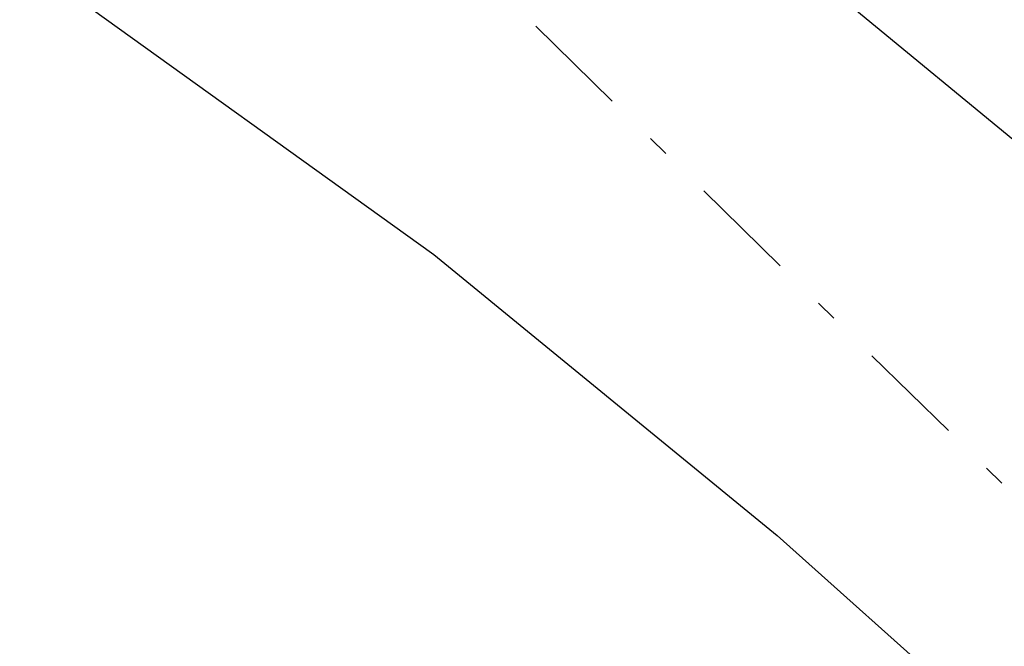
# Model space of a CAD drawing. Extents: x 573479 to 574989, y 161926 to 163436.
# Tile 79 of 256: x 573856.24 to 573860.84, y 162407.89 to 162410.82. Entities that reach past the tile are written whole.
import ezdxf

# ---------------------------------------------------------------- set-up
doc = ezdxf.new("R2010")
doc.units = 0
doc.linetypes.add('DASHDOT', pattern=[1, 0.5, -0.25, 0, -0.25])
doc.layers.add('12', color=7, linetype='CONTINUOUS')
doc.layers.add('57', color=7, linetype='CONTINUOUS')

msp = doc.modelspace()

# ---------------------------------------------------------------- linework, layer by layer
at = {"layer": '12', "color": 30, "linetype": 'CONTINUOUS', "extrusion": (-5.25586e-05, 2.01753e-05, 1)}
msp.add_lwpolyline([(573851.684631, 162410.681594), (573853.323631, 162409.470594), (573855.191631, 162407.942594), (573856.698631, 162406.583594), (573858.501631, 162405.142594), (573860.206631, 162403.814594), (573861.935631, 162402.429594), (573863.557631, 162400.986594), (573865.194631, 162399.645594), (573867.007631, 162398.355594), (573868.996631, 162396.664594), (573870.761631, 162394.700594), (573872.514631, 162392.764594), (573874.445631, 162390.870594), (573876.091631, 162389.209594), (573877.572631, 162387.297594), (573879.184631, 162385.533594), (573880.879631, 162384.055594), (573882.672631, 162382.603594), (573884.515631, 162381.164594), (573886.236631, 162379.748594), (573888.072631, 162378.729594), (573890.052631, 162377.830594), (573892.344631, 162377.060594), (573894.567631, 162376.437594), (573896.971631, 162375.804594), (573899.121631, 162375.226594), (573901.307631, 162374.710594), (573903.584631, 162374.180594), (573905.936631, 162373.254594), (573908.190631, 162371.971594), (573910.079631, 162370.264594), (573911.456631, 162368.737594), (573912.986631, 162367.178594), (573914.536631, 162365.771594), (573916.133631, 162364.417594), (573918.041632, 162362.893594), (573920.407632, 162361.897594), (573922.813632, 162360.914594), (573924.611632, 162360.023594), (573926.665632, 162358.417594), (573928.170632, 162356.918594), (573929.671632, 162355.508594), (573931.578631, 162353.672594), (573933.298632, 162352.586594), (573935.594632, 162352.087594), (573938.160632, 162351.425594), (573939.636632, 162350.234594), (573941.502632, 162348.586594), (573943.738632, 162347.272594), (573946.001632, 162345.989594), (573948.028632, 162344.812594), (573949.883632, 162343.825594), (573951.790632, 162342.962594), (573953.662632, 162342.176594), (573955.986632, 162341.218594), (573957.868632, 162340.272594), (573959.727632, 162339.376594), (573962.003632, 162338.064594), (573964.062632, 162336.849594), (573966.156632, 162335.726594), (573968.186632, 162334.650594), (573968.336632, 162334.659594)], dxfattribs=at)
at = {"layer": '12', "color": 30, "linetype": 'CONTINUOUS'}
for points in [[(573848.131, 162423.322, 690.992), (573850.136, 162422.023, 690.992), (573852.026, 162420.617, 690.992), (573853.503, 162418.615, 690.992), (573854.828, 162416.322, 690.992), (573856.144, 162414.64, 690.992), (573857.622, 162413.099, 690.992), (573859.216, 162411.635, 690.992), (573860.958, 162410.2, 690.993), (573862.538, 162408.955, 690.993), (573864.137, 162407.731, 690.993), (573865.754, 162406.218, 690.993), (573865.965, 162406.041, 690.993)], [(573845.398, 162421.84, 692.012), (573847.407, 162420.622, 692.012), (573848.907, 162418.731, 692.012), (573850.074, 162416.549, 692.012), (573851.419, 162415.059, 692.012), (573853.03, 162413.646, 692.012), (573854.777, 162412.291, 692.012), (573856.389, 162411.008, 692.012), (573858.172, 162409.726, 692.013), (573859.777, 162408.413, 692.013), (573861.463, 162406.904, 692.013), (573863.43, 162405.403, 692.013), (573865.262, 162403.974, 692.013), (573867.297, 162402.497, 692.013), (573869.306, 162400.958, 692.013), (573871.443, 162399.467, 692.013), (573873.415, 162397.876, 692.013), (573875.295, 162396.319, 692.014), (573876.919, 162394.687, 692.014), (573878.296, 162393.169, 692.014), (573879.96, 162391.048, 692.014)]]:
    msp.add_polyline3d(points, dxfattribs=at)
at = {"layer": '57', "color": 6, "linetype": 'DASHDOT'}
msp.add_line((573696.813, 162569.401, 697.382), (573896.998, 162373.209, 693.911), dxfattribs=at)

doc.saveas('drawing.dxf')
